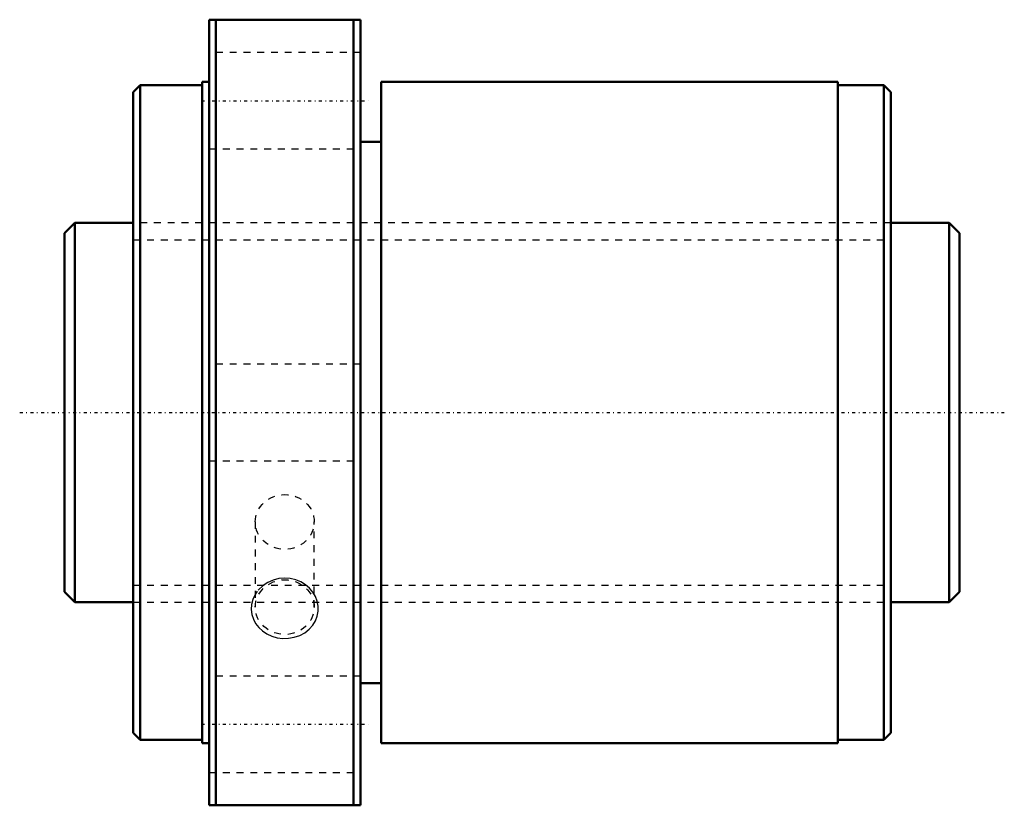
# Model space of a CAD drawing. Header units: millimetres. Extents: x -16 to 127, y -57 to 57.
import ezdxf

# ---------------------------------------------------------------- set-up
doc = ezdxf.new("R2010")
doc.units = ezdxf.units.MM
doc.linetypes.add('Center', pattern=[1.5, 0.45, -0.5, 0.05, -0.5])
doc.linetypes.add('Dashed', pattern=[2, 1, -1])
for name, color, linetype, lineweight in [('2d ConnectionPoints', 7, 'Continuous', 50), ('AM_0', 7, 'Continuous', 50), ('AM_5', 3, 'Continuous', 25), ('AM_7', 7, 'Center', 25), ('AM_9', 6, 'Dashed', 25)]:
    doc.layers.add(name, color=color, linetype=linetype, lineweight=lineweight)

# ---------------------------------------------------------------- blocks, each defined once
blk = doc.blocks.new('1_NRR000SBK5520_7_6Nut_0_in_SBK5520_7_6RRG0_130LC0_0000__4')
at = {"layer": 'AM_0'}
for p, q in [((11, 57), (33, 57)), ((11, 57), (11, -57)), ((12, 57), (12, -57)), ((32, 57), (32, -57)), ((33, 57), (33, -57)), ((1, 47.5), (0, 46.5)), ((1, 47.5), (1, -47.5)), ((10, 47.5), (1, 47.5)), ((10, 48), (10, -48)), ((11, 48), (10, 48)), ((36, 48), (36, -48)), ((102.3, 48), (36, 48)), ((102.3, 48), (102.3, -48)), ((109, 47.5), (102.3, 47.5)), ((110, 46.5), (109, 47.5)), ((109, 47.5), (109, -47.5)), ((0, 46.5), (0, -46.5)), ((110, 46.5), (110, -46.5)), ((36, 39.26), (33, 39.26)), ((33, -39.26), (36, -39.26)), ((0, -46.5), (1, -47.5)), ((109, -47.5), (110, -46.5)), ((1, -47.5), (10, -47.5)), ((10, -48), (11, -48)), ((36, -48), (102.3, -48)), ((102.3, -47.5), (109, -47.5)), ((33, -57), (11, -57))]:
    blk.add_line(p, q, dxfattribs=at)
at = {"layer": 'AM_7'}
for p, q in [((9.9, 45.25), (34.1, 45.25)), ((9.9, -45.25), (34.1, -45.25))]:
    blk.add_line(p, q, dxfattribs=at)
at = {"layer": 'AM_9'}
for p, q in [((33, 52.25), (11, 52.25)), ((11, 38.25), (33, 38.25)), ((110, 27.5), (0, 27.5)), ((33, 7), (11, 7)), ((11, -7), (33, -7)), ((17.72, -15.88), (17.72, -28.25)), ((26.28, -28.25), (26.28, -15.88)), ((0, -27.5), (110, -27.5)), ((33, -38.25), (11, -38.25)), ((11, -52.25), (33, -52.25))]:
    blk.add_line(p, q, dxfattribs=at)
blk.add_lwpolyline([(18.01, -25.95), (17.64, -26.52), (17.36, -27.14), (17.18, -27.85), (17.14, -28.58), (17.22, -29.29), (17.44, -29.97), (17.77, -30.61), (18.21, -31.19), (18.76, -31.7), (19.4, -32.13), (20.12, -32.46), (20.9, -32.68), (21.72, -32.78), (22.56, -32.76), (23.38, -32.61), (24.17, -32.34), (24.89, -31.95), (25.52, -31.46), (26.05, -30.88), (26.45, -30.23), (26.72, -29.54), (26.85, -28.81), (26.85, -28.1), (26.71, -27.38), (26.45, -26.71), (26.08, -26.08), (25.59, -25.5), (25.01, -25), (24.34, -24.59), (23.6, -24.29), (22.8, -24.1), (21.97, -24.04), (21.14, -24.11), (20.32, -24.32), (19.56, -24.65), (18.86, -25.09), (18.01, -25.95)], dxfattribs=at)
for centre in [(22, -15.88), (22, -28.25)]:
    blk.add_ellipse(centre, major_axis=(-4.28, 0), ratio=0.927184, dxfattribs=at)
blk = doc.blocks.new('2_NRR000SBK5520_7_60Shaft_0_in_SBK5520_7_6RRG0_130LC0_0000__4')
at = {"layer": 'AM_0'}
for p, q in [((-8.5, 27.5), (-10, 26)), ((-8.5, 27.5), (-8.5, -27.5)), ((0, 27.5), (-8.5, 27.5)), ((118.5, 27.5), (110, 27.5)), ((120, 26), (118.5, 27.5)), ((118.5, 27.5), (118.5, -27.5)), ((-10, 26), (-10, -26)), ((120, 26), (120, -26)), ((-10, -26), (-8.5, -27.5)), ((118.5, -27.5), (120, -26)), ((-8.5, -27.5), (0, -27.5)), ((110, -27.5), (118.5, -27.5))]:
    blk.add_line(p, q, dxfattribs=at)
at = {"layer": 'AM_5', "linetype": 'Dashed'}
for p, q in [((0, 25.0465), (110, 25.0465)), ((0, -25.0465), (110, -25.0465))]:
    blk.add_line(p, q, dxfattribs=at)
at = {"layer": 'AM_7'}
blk.add_line((-16.5, 0), (126.5, 0), dxfattribs=at)
at = {"layer": 'AM_9'}
for p, q in [((110, 27.5), (0, 27.5)), ((0, -27.5), (110, -27.5))]:
    blk.add_line(p, q, dxfattribs=at)

msp = doc.modelspace()

# ---------------------------------------------------------------- linework, layer by layer
at = {"layer": '2d ConnectionPoints'}
msp.add_point((0, 0), dxfattribs=at)

# ---------------------------------------------------------------- block references
for name in ['1_NRR000SBK5520_7_6Nut_0_in_SBK5520_7_6RRG0_130LC0_0000__4', '2_NRR000SBK5520_7_60Shaft_0_in_SBK5520_7_6RRG0_130LC0_0000__4']:
    msp.add_blockref(name, (0, 0))

doc.saveas('drawing.dxf')
